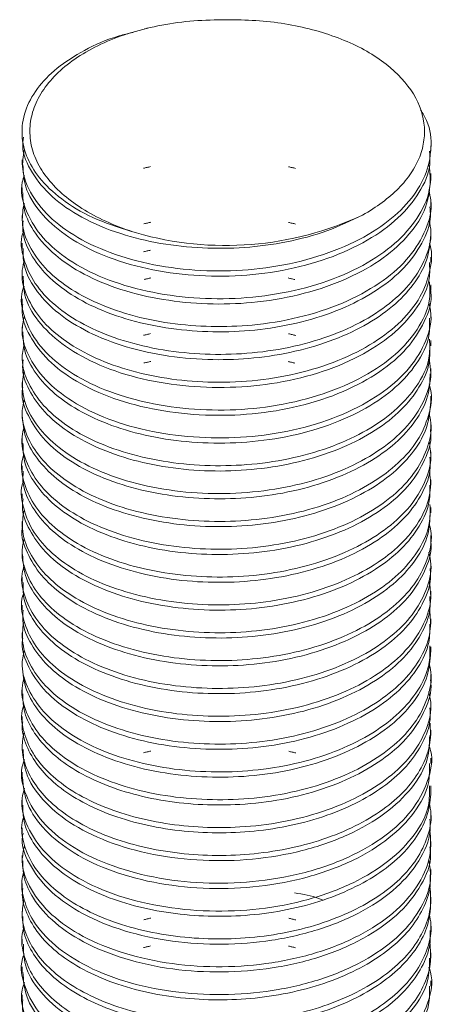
# Model space of a CAD drawing. Header units: millimetres. Extents: x 0 to 210, y 0 to 297.
# Tile 13 of 14: x 133 to 139, y 188 to 203. Entities that reach past the tile are written whole.
import ezdxf

# ---------------------------------------------------------------- set-up
doc = ezdxf.new("R2010")
doc.units = ezdxf.units.MM

msp = doc.modelspace()

# ---------------------------------------------------------------- linework, layer by layer
at = {"color": 7, "linetype": 'Continuous', "lineweight": 15}
for p, q in [((133.065, 201.17), (133.065, 201.092)), ((139.065, 200.888), (139.065, 200.966)), ((133.065, 200.761), (133.065, 200.684)), ((139.065, 200.48), (139.065, 200.557)), ((133.065, 200.353), (133.065, 200.276)), ((139.065, 200.072), (139.065, 200.149)), ((133.065, 199.945), (133.065, 199.868)), ((139.065, 199.663), (139.065, 199.741)), ((133.065, 199.537), (133.065, 199.459)), ((139.065, 199.255), (139.065, 199.332)), ((133.065, 199.128), (133.065, 199.051)), ((139.065, 198.847), (139.065, 198.924)), ((133.065, 198.72), (133.065, 198.643)), ((139.065, 198.439), (139.065, 198.516)), ((133.065, 198.312), (133.065, 198.235)), ((139.065, 198.03), (139.065, 198.108)), ((133.065, 197.904), (133.065, 197.826)), ((139.065, 197.622), (139.065, 197.699)), ((133.065, 197.495), (133.065, 197.418)), ((139.065, 197.214), (139.065, 197.291)), ((133.065, 197.087), (133.065, 197.01)), ((139.065, 196.806), (139.065, 196.883)), ((133.065, 196.679), (133.065, 196.601)), ((139.065, 196.397), (139.065, 196.475)), ((133.065, 196.27), (133.065, 196.193)), ((139.065, 195.989), (139.065, 196.066)), ((133.065, 195.862), (133.065, 195.785)), ((139.065, 195.581), (139.065, 195.658)), ((133.065, 195.454), (133.065, 195.377)), ((139.065, 195.172), (139.065, 195.25)), ((133.065, 195.046), (133.065, 194.968)), ((139.065, 194.764), (139.065, 194.841)), ((133.065, 194.637), (133.065, 194.56)), ((139.065, 194.356), (139.065, 194.433)), ((133.065, 194.229), (133.065, 194.152)), ((139.065, 193.948), (139.065, 194.025)), ((133.065, 193.821), (133.065, 193.744)), ((139.065, 193.539), (139.065, 193.617)), ((133.065, 193.413), (133.065, 193.335)), ((139.065, 193.131), (139.065, 193.208)), ((133.065, 193.004), (133.065, 192.927)), ((139.065, 192.723), (139.065, 192.8)), ((133.065, 192.596), (133.065, 192.519)), ((139.065, 192.315), (139.065, 192.392)), ((133.065, 192.188), (133.065, 192.11)), ((139.065, 191.906), (139.065, 191.984)), ((133.065, 191.779), (133.065, 191.702)), ((139.065, 191.498), (139.065, 191.575)), ((133.065, 191.371), (133.065, 191.294)), ((139.065, 191.09), (139.065, 191.167)), ((133.065, 190.963), (133.065, 190.886)), ((139.065, 190.681), (139.065, 190.759)), ((133.065, 190.555), (133.065, 190.477)), ((139.065, 190.273), (139.065, 190.35)), ((133.065, 190.146), (133.065, 190.069)), ((139.065, 189.865), (139.065, 189.942)), ((133.065, 189.738), (133.065, 189.661)), ((139.065, 189.457), (139.065, 189.534)), ((133.065, 189.33), (133.065, 189.253)), ((139.065, 189.048), (139.065, 189.126)), ((133.065, 188.922), (133.065, 188.844)), ((139.065, 188.64), (139.065, 188.717)), ((133.065, 188.513), (133.065, 188.436))]:
    msp.add_line(p, q, dxfattribs=at)
msp.add_arc((136.053, 204.249), 4.746, 254.0085, 295.0487, dxfattribs=at)
for points, knots in [([(136.065, 202.812), (135.904, 202.815), (135.744, 202.81), (135.427, 202.785), (135.269, 202.764), (134.964, 202.707), (134.817, 202.671), (134.533, 202.585), (134.397, 202.534), (134.144, 202.421), (134.027, 202.359), (133.812, 202.222), (133.713, 202.147), (133.542, 201.992), (133.468, 201.91), (133.344, 201.74), (133.294, 201.65), (133.22, 201.471), (133.197, 201.38), (133.176, 201.196), (133.179, 201.102), (133.211, 200.919), (133.24, 200.828), (133.325, 200.65), (133.381, 200.562), (133.515, 200.395), (133.594, 200.315), (133.774, 200.162), (133.876, 200.089), (134.095, 199.955), (134.213, 199.894), (134.467, 199.782), (134.604, 199.731), (134.745, 199.687)], [0, 0, 0, 0, 0.0625, 0.0625, 0.125, 0.125, 0.1875, 0.1875, 0.25, 0.25, 0.3125, 0.3125, 0.375, 0.375, 0.4375, 0.4375, 0.5, 0.5, 0.5625, 0.5625, 0.625, 0.625, 0.6875, 0.6875, 0.75, 0.75, 0.8125, 0.8125, 0.875, 0.875, 0.9375, 0.9375, 1, 1, 1, 1]), ([(136.065, 202.812), (136.21, 202.815), (136.354, 202.812), (136.639, 202.793), (136.782, 202.776), (137.06, 202.732), (137.195, 202.703), (137.457, 202.634), (137.584, 202.593), (137.825, 202.502), (137.938, 202.451), (138.15, 202.34), (138.249, 202.279), (138.521, 202.083), (138.663, 201.94), (138.875, 201.629), (138.94, 201.464), (138.973, 201.216), (138.973, 201.134), (138.952, 200.968), (138.931, 200.885), (138.868, 200.723), (138.826, 200.644), (138.723, 200.49), (138.66, 200.414), (138.518, 200.269), (138.438, 200.201), (138.262, 200.07), (138.166, 200.008), (138.062, 199.95)], [0, 0, 0, 0, 0.0625, 0.0625, 0.125, 0.125, 0.1875, 0.1875, 0.25, 0.25, 0.3125, 0.3125, 0.375, 0.375, 0.5, 0.5, 0.625, 0.625, 0.6875, 0.6875, 0.75, 0.75, 0.8125, 0.8125, 0.875, 0.875, 0.9375, 0.9375, 1, 1, 1, 1]), ([(134.694, 202.629), (134.625, 202.612), (134.36, 202.551), (133.974, 202.373), (133.565, 202.112), (133.271, 201.806), (133.093, 201.474), (133.044, 201.124), (133.127, 200.778), (133.34, 200.445), (133.683, 200.138), (134.151, 199.869), (134.546, 199.748), (134.745, 199.687)], [0, 0, 0, 0, 0.034254, 0.131269, 0.225817, 0.318109, 0.411886, 0.507477, 0.602794, 0.695786, 0.794224, 0.896173, 1, 1, 1, 1]), ([(134.947, 202.7), (134.934, 202.697), (134.905, 202.691), (134.877, 202.684), (134.86, 202.68)], [0, 0, 0, 0, 0.41746, 1, 1, 1, 1]), ([(133.095, 200.904), (133.082, 200.812), (133.048, 200.587), (133.192, 200.238), (133.487, 199.88), (133.929, 199.573), (134.498, 199.332), (135.158, 199.176), (135.859, 199.116), (136.568, 199.15), (137.257, 199.282), (137.885, 199.508), (138.393, 199.805), (138.764, 200.147), (139.001, 200.524), (139.085, 200.927), (139.055, 201.261), (138.945, 201.442), (138.914, 201.495)], [0, 0, 0, 0, 0.0469213, 0.1149973, 0.1806113, 0.2469368, 0.3153538, 0.3839387, 0.4507398, 0.5160402, 0.5838152, 0.6525734, 0.7203341, 0.7817784, 0.8444377, 0.9088608, 0.9734363, 1, 1, 1, 1]), ([(138.062, 199.95), (137.892, 199.868), (137.553, 199.704), (136.955, 199.546), (136.335, 199.462), (135.705, 199.456), (135.086, 199.523), (134.477, 199.671), (133.93, 199.904), (133.486, 200.211), (133.196, 200.569), (133.058, 200.871), (133.079, 201.048), (133.085, 201.092)], [0, 0, 0, 0, 0.0937773, 0.1874456, 0.2788914, 0.3678351, 0.4597251, 0.5535436, 0.6585174, 0.7602822, 0.8609552, 0.9654058, 1, 1, 1, 1]), ([(139.044, 200.888), (139.049, 200.825), (139.065, 200.618), (138.911, 200.278), (138.603, 199.897), (138.146, 199.566), (137.565, 199.3), (136.898, 199.123), (136.195, 199.043), (135.487, 199.059), (134.802, 199.169), (134.184, 199.372), (133.679, 199.65), (133.315, 199.986), (133.096, 200.338), (133.085, 200.577), (133.079, 200.685)], [0, 0, 0, 0, 0.033616, 0.109862, 0.183304, 0.258139, 0.335104, 0.412017, 0.486705, 0.560244, 0.636583, 0.713789, 0.789642, 0.862854, 0.93821, 1, 1, 1, 1]), ([(133.099, 200.533), (133.088, 200.5), (133.031, 200.335), (133.101, 200.032), (133.31, 199.656), (133.681, 199.319), (134.183, 199.041), (134.802, 198.838), (135.487, 198.728), (136.195, 198.712), (136.898, 198.792), (137.565, 198.969), (138.146, 199.235), (138.603, 199.566), (138.914, 199.947), (139.075, 200.327), (139.051, 200.574), (139.04, 200.677)], [0, 0, 0, 0, 0.018293, 0.091325, 0.162687, 0.232019, 0.303851, 0.376966, 0.449259, 0.5189, 0.589629, 0.662466, 0.735352, 0.806221, 0.87577, 0.947975, 1, 1, 1, 1]), ([(134.952, 200.66), (134.934, 200.656), (134.899, 200.648), (134.865, 200.64), (134.848, 200.636)], [0, 0, 0, 0, 0.499986, 1, 1, 1, 1]), ([(137.079, 200.634), (137.062, 200.638), (137.028, 200.646), (136.993, 200.654), (136.976, 200.658)], [0, 0, 0, 0, 0.500008, 1, 1, 1, 1]), ([(139.062, 200.48), (139.048, 200.341), (139.019, 200.06), (138.767, 199.663), (138.379, 199.307), (137.854, 199.008), (137.221, 198.787), (136.544, 198.662), (135.864, 198.632), (135.205, 198.686), (134.577, 198.823), (134.026, 199.039), (133.584, 199.316), (133.275, 199.635), (133.092, 199.959), (133.08, 200.176), (133.075, 200.276)], [0, 0, 0, 0, 0.074055, 0.148922, 0.222322, 0.298523, 0.375726, 0.451708, 0.520631, 0.591126, 0.663516, 0.735986, 0.806705, 0.875545, 0.942699, 1, 1, 1, 1]), ([(133.095, 200.123), (133.08, 200.031), (133.046, 199.821), (133.155, 199.497), (133.383, 199.172), (133.729, 198.882), (134.177, 198.64), (134.714, 198.456), (135.303, 198.343), (135.914, 198.303), (136.559, 198.334), (137.221, 198.456), (137.854, 198.677), (138.378, 198.976), (138.771, 199.332), (139.007, 199.733), (139.097, 200.073), (139.045, 200.268), (139.032, 200.318)], [0, 0, 0, 0, 0.049685, 0.113628, 0.175761, 0.236885, 0.300213, 0.36342, 0.426228, 0.487302, 0.547277, 0.618651, 0.691173, 0.762753, 0.831703, 0.90203, 0.974328, 1, 1, 1, 1]), ([(139.048, 200.071), (139.053, 200.026), (139.072, 199.845), (138.949, 199.536), (138.69, 199.17), (138.303, 198.851), (137.817, 198.588), (137.254, 198.391), (136.645, 198.269), (136.02, 198.225), (135.396, 198.255), (134.792, 198.359), (134.239, 198.536), (133.777, 198.774), (133.417, 199.059), (133.18, 199.378), (133.064, 199.654), (133.078, 199.819), (133.082, 199.867)], [0, 0, 0, 0, 0.024039, 0.096046, 0.165673, 0.235213, 0.303045, 0.371566, 0.439217, 0.504567, 0.570311, 0.63818, 0.706699, 0.774306, 0.839594, 0.905411, 0.972098, 1, 1, 1, 1]), ([(133.084, 199.703), (133.081, 199.697), (133.032, 199.568), (133.079, 199.306), (133.232, 198.946), (133.538, 198.616), (133.955, 198.337), (134.471, 198.12), (135.051, 197.973), (135.666, 197.902), (136.293, 197.904), (136.913, 197.982), (137.507, 198.137), (138.037, 198.363), (138.469, 198.643), (138.796, 198.964), (139, 199.318), (139.086, 199.632), (139.051, 199.82), (139.039, 199.881)], [0, 0, 0, 0, 0.00306, 0.071787, 0.139452, 0.204704, 0.271277, 0.335796, 0.400537, 0.464035, 0.525415, 0.588335, 0.652878, 0.717605, 0.781052, 0.842415, 0.905394, 0.968806, 1, 1, 1, 1]), ([(134.957, 199.845), (134.94, 199.841), (134.905, 199.833), (134.87, 199.825), (134.853, 199.821)], [0, 0, 0, 0, 0.499989, 1, 1, 1, 1]), ([(137.08, 199.818), (137.063, 199.822), (137.028, 199.83), (136.993, 199.838), (136.976, 199.842)], [0, 0, 0, 0, 0.50001, 1, 1, 1, 1]), ([(139.064, 199.664), (139.052, 199.537), (139.027, 199.285), (138.824, 198.927), (138.514, 198.601), (138.095, 198.317), (137.583, 198.087), (137.006, 197.924), (136.4, 197.835), (135.768, 197.819), (135.127, 197.881), (134.506, 198.029), (133.967, 198.253), (133.539, 198.536), (133.24, 198.866), (133.079, 199.18), (133.081, 199.382), (133.081, 199.46)], [0, 0, 0, 0, 0.067021, 0.133855, 0.198675, 0.265481, 0.332592, 0.399719, 0.465407, 0.529065, 0.59986, 0.672342, 0.744678, 0.815059, 0.884015, 0.955519, 1, 1, 1, 1]), ([(133.092, 199.263), (133.081, 199.208), (133.043, 199.035), (133.128, 198.744), (133.33, 198.415), (133.654, 198.119), (134.079, 197.868), (134.596, 197.673), (135.177, 197.544), (135.801, 197.487), (136.45, 197.506), (137.103, 197.612), (137.714, 197.803), (138.238, 198.068), (138.645, 198.387), (138.926, 198.742), (139.059, 199.121), (139.093, 199.391), (139.045, 199.526), (139.042, 199.535)], [0, 0, 0, 0, 0.029948, 0.094221, 0.156932, 0.217997, 0.279979, 0.343232, 0.40638, 0.468056, 0.532845, 0.599862, 0.668211, 0.73615, 0.802002, 0.867225, 0.930948, 0.995472, 1, 1, 1, 1]), ([(134.952, 199.435), (134.934, 199.431), (134.899, 199.423), (134.865, 199.415), (134.848, 199.411)], [0, 0, 0, 0, 0.4999864, 1, 1, 1, 1]), ([(139.043, 199.255), (139.047, 199.176), (139.057, 198.954), (138.886, 198.602), (138.561, 198.226), (138.089, 197.901), (137.497, 197.644), (136.824, 197.476), (136.119, 197.407), (135.412, 197.433), (134.732, 197.554), (134.124, 197.765), (133.633, 198.051), (133.284, 198.392), (133.086, 198.733), (133.085, 198.958), (133.084, 199.052)], [0, 0, 0, 0, 0.041902, 0.117914, 0.191189, 0.266348, 0.343414, 0.420187, 0.494519, 0.568339, 0.644875, 0.722041, 0.797621, 0.870801, 0.946444, 1, 1, 1, 1]), ([(134.957, 199.028), (134.94, 199.024), (134.906, 199.016), (134.872, 199.009), (134.855, 199.005)], [0, 0, 0, 0, 0.499983, 1, 1, 1, 1]), ([(137.069, 199.004), (137.052, 199.007), (137.018, 199.015), (136.984, 199.023), (136.968, 199.027)], [0, 0, 0, 0, 0.500007, 1, 1, 1, 1]), ([(133.096, 198.907), (133.088, 198.886), (133.03, 198.734), (133.088, 198.441), (133.278, 198.061), (133.634, 197.719), (134.123, 197.434), (134.732, 197.222), (135.412, 197.102), (136.119, 197.076), (136.824, 197.145), (137.497, 197.313), (138.089, 197.57), (138.561, 197.895), (138.886, 198.271), (139.061, 198.637), (139.049, 198.874), (139.044, 198.968)], [0, 0, 0, 0, 0.0119331, 0.085874, 0.1583458, 0.2284572, 0.3008681, 0.3747982, 0.4481249, 0.5188498, 0.5900643, 0.6636186, 0.7374528, 0.8094605, 0.8796626, 0.9524872, 1, 1, 1, 1]), ([(139.06, 198.847), (139.061, 198.837), (139.09, 198.683), (138.983, 198.386), (138.737, 197.99), (138.327, 197.639), (137.791, 197.347), (137.149, 197.135), (136.455, 197.019), (135.745, 197.001), (135.048, 197.076), (134.398, 197.246), (133.85, 197.499), (133.427, 197.816), (133.164, 198.18), (133.047, 198.465), (133.074, 198.62), (133.077, 198.642)], [0, 0, 0, 0, 0.005351, 0.082214, 0.156757, 0.230413, 0.306847, 0.384046, 0.45979, 0.532985, 0.608474, 0.685628, 0.762233, 0.836176, 0.910388, 0.987116, 1, 1, 1, 1]), ([(133.1, 198.465), (133.084, 198.392), (133.04, 198.185), (133.159, 197.849), (133.429, 197.485), (133.85, 197.168), (134.399, 196.915), (135.048, 196.745), (135.745, 196.67), (136.455, 196.688), (137.149, 196.804), (137.791, 197.016), (138.328, 197.308), (138.736, 197.659), (138.989, 198.056), (139.093, 198.405), (139.046, 198.611), (139.032, 198.674)], [0, 0, 0, 0, 0.040226, 0.112751, 0.182898, 0.25279, 0.325199, 0.398126, 0.469481, 0.538666, 0.610261, 0.683231, 0.755478, 0.8251, 0.89556, 0.968212, 1, 1, 1, 1]), ([(139.044, 198.439), (139.046, 198.352), (139.052, 198.122), (138.876, 197.772), (138.56, 197.413), (138.122, 197.105), (137.574, 196.856), (136.949, 196.685), (136.29, 196.6), (135.638, 196.601), (135.011, 196.678), (134.435, 196.83), (133.936, 197.047), (133.537, 197.316), (133.253, 197.625), (133.087, 197.936), (133.081, 198.144), (133.078, 198.235)], [0, 0, 0, 0, 0.046024, 0.121885, 0.190742, 0.261357, 0.333782, 0.406195, 0.476773, 0.545644, 0.612891, 0.681354, 0.749479, 0.815759, 0.880732, 0.94803, 1, 1, 1, 1]), ([(134.952, 198.21), (134.934, 198.206), (134.899, 198.198), (134.865, 198.19), (134.848, 198.186)], [0, 0, 0, 0, 0.499987, 1, 1, 1, 1]), ([(137.081, 198.184), (137.063, 198.188), (137.029, 198.196), (136.994, 198.204), (136.977, 198.208)], [0, 0, 0, 0, 0.500008, 1, 1, 1, 1]), ([(133.095, 198.064), (133.081, 197.987), (133.045, 197.792), (133.143, 197.482), (133.361, 197.155), (133.698, 196.862), (134.141, 196.614), (134.679, 196.424), (135.276, 196.305), (135.898, 196.261), (136.524, 196.291), (137.134, 196.396), (137.702, 196.576), (138.192, 196.818), (138.585, 197.108), (138.881, 197.451), (139.055, 197.798), (139.048, 198.035), (139.045, 198.129)], [0, 0, 0, 0, 0.042644, 0.108511, 0.172623, 0.235397, 0.300403, 0.366576, 0.432416, 0.496465, 0.55927, 0.624324, 0.689329, 0.754001, 0.816957, 0.878591, 0.951912, 1, 1, 1, 1]), ([(139.049, 198.031), (139.05, 197.952), (139.054, 197.745), (138.909, 197.423), (138.643, 197.084), (138.26, 196.783), (137.775, 196.528), (137.208, 196.337), (136.597, 196.222), (135.971, 196.183), (135.352, 196.218), (134.757, 196.327), (134.218, 196.504), (133.767, 196.74), (133.414, 197.022), (133.177, 197.342), (133.062, 197.617), (133.077, 197.781), (133.082, 197.826)], [0, 0, 0, 0, 0.041861, 0.109417, 0.17464, 0.240522, 0.308457, 0.37696, 0.444471, 0.50964, 0.575592, 0.642343, 0.709629, 0.775974, 0.840055, 0.906023, 0.974076, 1, 1, 1, 1]), ([(133.089, 197.651), (133.077, 197.554), (133.051, 197.338), (133.174, 197.011), (133.421, 196.683), (133.797, 196.386), (134.297, 196.139), (134.894, 195.961), (135.541, 195.867), (136.206, 195.856), (136.854, 195.929), (137.462, 196.081), (137.998, 196.301), (138.439, 196.578), (138.775, 196.896), (138.989, 197.25), (139.084, 197.568), (139.051, 197.76), (139.041, 197.825)], [0, 0, 0, 0, 0.053003, 0.117688, 0.180391, 0.246255, 0.314517, 0.383563, 0.451627, 0.517254, 0.583997, 0.648756, 0.713816, 0.777702, 0.839407, 0.902492, 0.967277, 1, 1, 1, 1]), ([(134.956, 197.803), (134.939, 197.799), (134.905, 197.791), (134.871, 197.783), (134.854, 197.78)], [0, 0, 0, 0, 0.499983, 1, 1, 1, 1]), ([(137.07, 197.778), (137.053, 197.782), (137.019, 197.79), (136.985, 197.798), (136.969, 197.802)], [0, 0, 0, 0, 0.500007, 1, 1, 1, 1]), ([(139.052, 197.623), (139.05, 197.528), (139.046, 197.306), (138.883, 196.971), (138.601, 196.636), (138.204, 196.339), (137.705, 196.091), (137.129, 195.909), (136.514, 195.804), (135.886, 195.776), (135.263, 195.821), (134.665, 195.942), (134.128, 196.134), (133.688, 196.384), (133.351, 196.679), (133.143, 197.007), (133.05, 197.261), (133.072, 197.399), (133.075, 197.418)], [0, 0, 0, 0, 0.050174, 0.117651, 0.182786, 0.249142, 0.31738, 0.385985, 0.453393, 0.518479, 0.584927, 0.653205, 0.721794, 0.78913, 0.854175, 0.920714, 0.989031, 1, 1, 1, 1]), ([(133.096, 197.248), (133.082, 197.175), (133.044, 196.984), (133.138, 196.676), (133.353, 196.348), (133.688, 196.053), (134.128, 195.803), (134.665, 195.611), (135.263, 195.49), (135.886, 195.444), (136.514, 195.473), (137.129, 195.578), (137.705, 195.76), (138.204, 196.008), (138.6, 196.305), (138.888, 196.64), (139.044, 197.008), (139.093, 197.294), (139.047, 197.446), (139.039, 197.472)], [0, 0, 0, 0, 0.03954, 0.103796, 0.166381, 0.227559, 0.290893, 0.355405, 0.419625, 0.482123, 0.543341, 0.606742, 0.671269, 0.73545, 0.797862, 0.859126, 0.922592, 0.987133, 1, 1, 1, 1]), ([(139.062, 197.214), (139.051, 197.091), (139.03, 196.842), (138.832, 196.487), (138.523, 196.16), (138.104, 195.872), (137.585, 195.637), (136.997, 195.471), (136.377, 195.383), (135.749, 195.371), (135.13, 195.433), (134.542, 195.57), (134.024, 195.776), (133.605, 196.037), (133.297, 196.34), (133.1, 196.668), (133.079, 196.897), (133.069, 197.01)], [0, 0, 0, 0, 0.064998, 0.132029, 0.196984, 0.263867, 0.332317, 0.40079, 0.46774, 0.532692, 0.599657, 0.668135, 0.736579, 0.803448, 0.868404, 0.935449, 1, 1, 1, 1]), ([(133.097, 196.846), (133.084, 196.797), (133.04, 196.63), (133.109, 196.343), (133.294, 196.009), (133.606, 195.706), (134.023, 195.445), (134.542, 195.239), (135.13, 195.102), (135.749, 195.04), (136.377, 195.052), (136.997, 195.14), (137.585, 195.306), (138.104, 195.541), (138.523, 195.828), (138.835, 196.156), (139.021, 196.517), (139.091, 196.825), (139.048, 197.002), (139.036, 197.051)], [0, 0, 0, 0, 0.026589, 0.091083, 0.154203, 0.215355, 0.278308, 0.342745, 0.407214, 0.470258, 0.531407, 0.594437, 0.658901, 0.723343, 0.78631, 0.847461, 0.910568, 0.975057, 1, 1, 1, 1]), ([(139.056, 196.805), (139.059, 196.784), (139.08, 196.634), (138.987, 196.359), (138.777, 196.004), (138.44, 195.685), (137.999, 195.408), (137.462, 195.187), (136.863, 195.037), (136.24, 194.966), (135.613, 194.97), (134.998, 195.048), (134.422, 195.201), (133.924, 195.421), (133.527, 195.691), (133.246, 196.002), (133.084, 196.311), (133.081, 196.515), (133.079, 196.602)], [0, 0, 0, 0, 0.011421, 0.079731, 0.146254, 0.211306, 0.278656, 0.347247, 0.415518, 0.48195, 0.547045, 0.614465, 0.683073, 0.751303, 0.817642, 0.882786, 0.950276, 1, 1, 1, 1]), ([(133.093, 196.443), (133.085, 196.419), (133.037, 196.277), (133.086, 196.011), (133.242, 195.671), (133.529, 195.36), (133.923, 195.09), (134.422, 194.87), (134.998, 194.717), (135.613, 194.639), (136.24, 194.635), (136.863, 194.706), (137.462, 194.856), (137.999, 195.077), (138.44, 195.354), (138.776, 195.673), (138.991, 196.028), (139.085, 196.355), (139.05, 196.557), (139.037, 196.631)], [0, 0, 0, 0, 0.013551, 0.078221, 0.141825, 0.203218, 0.265737, 0.330038, 0.394695, 0.458234, 0.51958, 0.582186, 0.646526, 0.711168, 0.774639, 0.835945, 0.898638, 0.963014, 1, 1, 1, 1]), ([(139.049, 196.397), (139.053, 196.347), (139.068, 196.17), (138.952, 195.871), (138.713, 195.523), (138.353, 195.212), (137.889, 194.946), (137.335, 194.739), (136.729, 194.607), (136.104, 194.552), (135.477, 194.572), (134.868, 194.667), (134.305, 194.836), (133.829, 195.067), (133.455, 195.348), (133.201, 195.666), (133.07, 195.954), (133.079, 196.133), (133.083, 196.193)], [0, 0, 0, 0, 0.026378, 0.094425, 0.160377, 0.225799, 0.293547, 0.362205, 0.4302, 0.496051, 0.561561, 0.62937, 0.69803, 0.765973, 0.831721, 0.897327, 0.965193, 1, 1, 1, 1]), ([(133.083, 196.041), (133.083, 196.04), (133.037, 195.923), (133.07, 195.68), (133.194, 195.335), (133.457, 195.016), (133.828, 194.736), (134.305, 194.505), (134.868, 194.336), (135.477, 194.241), (136.104, 194.221), (136.729, 194.276), (137.335, 194.408), (137.889, 194.615), (138.353, 194.881), (138.713, 195.192), (138.955, 195.54), (139.078, 195.886), (139.053, 196.112), (139.043, 196.21)], [0, 0, 0, 0, 0.00042, 0.065204, 0.129238, 0.191139, 0.253174, 0.317279, 0.382063, 0.446041, 0.507852, 0.569984, 0.63414, 0.69892, 0.762843, 0.82457, 0.886798, 0.951001, 1, 1, 1, 1]), ([(139.049, 195.989), (139.05, 195.911), (139.055, 195.706), (138.911, 195.384), (138.644, 195.044), (138.261, 194.742), (137.775, 194.487), (137.206, 194.296), (136.594, 194.18), (135.967, 194.142), (135.343, 194.178), (134.74, 194.289), (134.193, 194.473), (133.739, 194.716), (133.389, 195.006), (133.162, 195.33), (133.057, 195.597), (133.075, 195.75), (133.08, 195.785)], [0, 0, 0, 0, 0.0413233, 0.1090338, 0.1744051, 0.2404186, 0.3084955, 0.3771423, 0.4447901, 0.5100856, 0.5761975, 0.6443222, 0.71296, 0.7805431, 0.8457703, 0.911979, 0.9801496, 1, 1, 1, 1]), ([(133.093, 195.612), (133.079, 195.524), (133.048, 195.319), (133.159, 194.999), (133.39, 194.675), (133.739, 194.385), (134.193, 194.142), (134.74, 193.958), (135.343, 193.847), (135.967, 193.811), (136.594, 193.849), (137.206, 193.965), (137.775, 194.156), (138.261, 194.411), (138.644, 194.713), (138.911, 195.053), (139.059, 195.39), (139.053, 195.612), (139.05, 195.706)], [0, 0, 0, 0, 0.048327, 0.113955, 0.177694, 0.240488, 0.30555, 0.371627, 0.43721, 0.500856, 0.563716, 0.62884, 0.694926, 0.760464, 0.824015, 0.886947, 0.952132, 1, 1, 1, 1]), ([(139.055, 195.581), (139.05, 195.475), (139.039, 195.242), (138.863, 194.899), (138.57, 194.567), (138.164, 194.274), (137.657, 194.031), (137.075, 193.856), (136.458, 193.757), (135.83, 193.735), (135.209, 193.787), (134.615, 193.915), (134.085, 194.113), (133.654, 194.367), (133.327, 194.666), (133.13, 194.996), (133.046, 195.241), (133.068, 195.368), (133.07, 195.376)], [0, 0, 0, 0, 0.056207, 0.123511, 0.18854, 0.255117, 0.32345, 0.39201, 0.45924, 0.524239, 0.590905, 0.659273, 0.727812, 0.794966, 0.859942, 0.926694, 0.995096, 1, 1, 1, 1]), ([(133.097, 195.209), (133.083, 195.146), (133.042, 194.965), (133.125, 194.665), (133.328, 194.335), (133.654, 194.036), (134.085, 193.782), (134.615, 193.584), (135.209, 193.456), (135.83, 193.404), (136.458, 193.426), (137.075, 193.525), (137.657, 193.7), (138.164, 193.943), (138.569, 194.236), (138.867, 194.568), (139.035, 194.933), (139.093, 195.228), (139.047, 195.39), (139.037, 195.425)], [0, 0, 0, 0, 0.034292, 0.098652, 0.161459, 0.222595, 0.285781, 0.35027, 0.414598, 0.477324, 0.538481, 0.601739, 0.666247, 0.730542, 0.793185, 0.854371, 0.917698, 0.982225, 1, 1, 1, 1]), ([(139.063, 195.172), (139.064, 195.168), (139.087, 195.035), (139.004, 194.774), (138.813, 194.415), (138.49, 194.091), (138.062, 193.808), (137.535, 193.578), (136.943, 193.419), (136.322, 193.337), (135.694, 193.332), (135.076, 193.4), (134.492, 193.544), (133.982, 193.756), (133.573, 194.021), (133.276, 194.327), (133.094, 194.647), (133.08, 194.867), (133.074, 194.969)], [0, 0, 0, 0, 0.0025523, 0.070984, 0.1378163, 0.2027773, 0.2698579, 0.338374, 0.4067739, 0.4735214, 0.5384979, 0.605656, 0.6741956, 0.7425617, 0.8092226, 0.8742221, 0.941456, 1, 1, 1, 1]), ([(133.096, 194.807), (133.085, 194.768), (133.038, 194.611), (133.099, 194.333), (133.272, 193.996), (133.574, 193.689), (133.982, 193.425), (134.493, 193.213), (135.076, 193.069), (135.694, 193.001), (136.322, 193.006), (136.943, 193.088), (137.535, 193.247), (138.062, 193.477), (138.49, 193.76), (138.812, 194.084), (139.009, 194.443), (139.089, 194.758), (139.048, 194.946), (139.036, 195.005)], [0, 0, 0, 0, 0.021306, 0.085878, 0.149201, 0.21042, 0.273202, 0.337591, 0.402144, 0.465395, 0.526592, 0.589456, 0.653877, 0.718407, 0.781586, 0.842768, 0.905712, 0.970163, 1, 1, 1, 1]), ([(139.052, 194.764), (139.056, 194.731), (139.075, 194.57), (138.974, 194.285), (138.752, 193.933), (138.405, 193.617), (137.955, 193.344), (137.411, 193.129), (136.809, 192.986), (136.185, 192.922), (135.558, 192.932), (134.945, 193.017), (134.374, 193.177), (133.884, 193.401), (133.498, 193.676), (133.227, 193.99), (133.078, 194.29), (133.08, 194.484), (133.081, 194.56)], [0, 0, 0, 0, 0.017493, 0.085705, 0.152003, 0.217173, 0.284693, 0.35332, 0.421488, 0.487691, 0.552922, 0.620508, 0.689147, 0.757269, 0.823375, 0.888674, 0.956325, 1, 1, 1, 1]), ([(133.09, 194.404), (133.084, 194.389), (133.037, 194.257), (133.079, 194.001), (133.222, 193.659), (133.499, 193.345), (133.884, 193.07), (134.374, 192.846), (134.945, 192.686), (135.558, 192.601), (136.185, 192.591), (136.809, 192.655), (137.411, 192.798), (137.955, 193.013), (138.406, 193.286), (138.751, 193.602), (138.977, 193.954), (139.083, 194.289), (139.051, 194.501), (139.039, 194.584)], [0, 0, 0, 0, 0.00823, 0.072954, 0.136739, 0.198307, 0.260635, 0.324864, 0.38958, 0.453304, 0.514806, 0.577226, 0.641498, 0.706204, 0.769865, 0.83131, 0.89382, 0.958133, 1, 1, 1, 1]), ([(139.048, 194.356), (139.052, 194.295), (139.063, 194.106), (138.936, 193.798), (138.686, 193.453), (138.316, 193.146), (137.843, 192.884), (137.283, 192.683), (136.674, 192.557), (136.048, 192.509), (135.423, 192.536), (134.815, 192.637), (134.259, 192.812), (133.792, 193.049), (133.428, 193.333), (133.185, 193.654), (133.064, 193.933), (133.078, 194.102), (133.082, 194.152)], [0, 0, 0, 0, 0.032451, 0.10037, 0.166073, 0.231723, 0.299613, 0.368275, 0.436138, 0.501739, 0.567493, 0.635438, 0.704099, 0.771904, 0.837409, 0.903266, 0.971264, 1, 1, 1, 1]), ([(133.087, 193.975), (133.076, 193.873), (133.053, 193.653), (133.182, 193.323), (133.428, 193.002), (133.791, 192.718), (134.259, 192.481), (134.815, 192.306), (135.423, 192.205), (136.048, 192.178), (136.674, 192.226), (137.283, 192.352), (137.843, 192.553), (138.316, 192.815), (138.685, 193.122), (138.938, 193.466), (139.074, 193.821), (139.055, 194.056), (139.047, 194.164)], [0, 0, 0, 0, 0.0553357, 0.1198372, 0.1823071, 0.2444439, 0.3087621, 0.3738919, 0.4383432, 0.5007158, 0.5629429, 0.6273159, 0.6924471, 0.7568464, 0.8191204, 0.8814447, 0.9458707, 1, 1, 1, 1]), ([(139.05, 193.948), (139.05, 193.859), (139.049, 193.642), (138.892, 193.311), (138.615, 192.975), (138.222, 192.676), (137.728, 192.426), (137.153, 192.241), (136.539, 192.132), (135.912, 192.101), (135.288, 192.143), (134.689, 192.261), (134.149, 192.451), (133.704, 192.698), (133.363, 192.992), (133.149, 193.319), (133.052, 193.577), (133.073, 193.719), (133.076, 193.743)], [0, 0, 0, 0, 0.047377, 0.114931, 0.18013, 0.24638, 0.31457, 0.383191, 0.450677, 0.515819, 0.582164, 0.650396, 0.719003, 0.78642, 0.851512, 0.917949, 0.986223, 1, 1, 1, 1]), ([(139.059, 193.54), (139.051, 193.422), (139.033, 193.178), (138.842, 192.827), (138.538, 192.498), (138.123, 192.209), (137.608, 191.971), (137.022, 191.802), (136.403, 191.71), (135.775, 191.696), (135.155, 191.754), (134.565, 191.889), (134.043, 192.092), (133.62, 192.351), (133.308, 192.652), (133.104, 192.984), (133.079, 193.218), (133.066, 193.335)], [0, 0, 0, 0, 0.062222, 0.129341, 0.194309, 0.261098, 0.329513, 0.398016, 0.465058, 0.530013, 0.596886, 0.665332, 0.733809, 0.80077, 0.865721, 0.932677, 1, 1, 1, 1]), ([(133.095, 193.573), (133.081, 193.495), (133.045, 193.299), (133.145, 192.988), (133.364, 192.661), (133.704, 192.367), (134.149, 192.12), (134.689, 191.93), (135.288, 191.812), (135.912, 191.77), (136.539, 191.801), (137.153, 191.91), (137.728, 192.095), (138.222, 192.345), (138.615, 192.643), (138.892, 192.98), (139.05, 193.316), (139.051, 193.538), (139.051, 193.633)], [0, 0, 0, 0, 0.043168, 0.109215, 0.173486, 0.236456, 0.301674, 0.368044, 0.434052, 0.498233, 0.56125, 0.626536, 0.69292, 0.758886, 0.822975, 0.886049, 0.9514, 1, 1, 1, 1]), ([(133.097, 193.17), (133.084, 193.117), (133.04, 192.946), (133.114, 192.655), (133.305, 192.321), (133.621, 192.02), (134.043, 191.761), (134.565, 191.558), (135.155, 191.423), (135.775, 191.365), (136.403, 191.379), (137.022, 191.471), (137.608, 191.64), (138.123, 191.878), (138.537, 192.167), (138.845, 192.496), (139.026, 192.858), (139.091, 193.162), (139.047, 193.334), (139.036, 193.379)], [0, 0, 0, 0, 0.0290293, 0.0934828, 0.1565059, 0.2176432, 0.2806718, 0.3451272, 0.4095537, 0.4724994, 0.5336405, 0.5967447, 0.6612251, 0.7256226, 0.7884892, 0.8496413, 0.9128195, 0.9773229, 1, 1, 1, 1]), ([(139.058, 193.131), (139.06, 193.115), (139.082, 192.97), (138.993, 192.7), (138.789, 192.344), (138.456, 192.023), (138.019, 191.744), (137.485, 191.52), (136.889, 191.367), (136.289, 191.295), (135.709, 191.293), (135.16, 191.348), (134.633, 191.463), (134.156, 191.635), (133.754, 191.852), (133.437, 192.105), (133.211, 192.387), (133.081, 192.666), (133.077, 192.849), (133.076, 192.927)], [0, 0, 0, 0, 0.008612, 0.07695, 0.14356, 0.20856, 0.275815, 0.344372, 0.412673, 0.479194, 0.536909, 0.596477, 0.657298, 0.718287, 0.778345, 0.836475, 0.894858, 0.955073, 1, 1, 1, 1]), ([(133.09, 192.758), (133.082, 192.732), (133.043, 192.601), (133.082, 192.362), (133.208, 192.057), (133.438, 191.774), (133.754, 191.521), (134.156, 191.304), (134.633, 191.132), (135.16, 191.017), (135.709, 190.962), (136.289, 190.964), (136.889, 191.036), (137.485, 191.189), (138.019, 191.413), (138.456, 191.692), (138.788, 192.013), (138.997, 192.369), (139.087, 192.692), (139.049, 192.89), (139.036, 192.959)], [0, 0, 0, 0, 0.014242, 0.071845, 0.128682, 0.18379, 0.23866, 0.295349, 0.352918, 0.410327, 0.466554, 0.521032, 0.583822, 0.648292, 0.713004, 0.776486, 0.83784, 0.900714, 0.965219, 1, 1, 1, 1]), ([(139.051, 192.723), (139.054, 192.664), (139.062, 192.491), (138.957, 192.211), (138.753, 191.9), (138.455, 191.618), (138.073, 191.368), (137.611, 191.159), (137.092, 191.004), (136.546, 190.911), (135.99, 190.878), (135.436, 190.904), (134.894, 190.989), (134.389, 191.133), (133.946, 191.329), (133.587, 191.565), (133.312, 191.834), (133.136, 192.128), (133.057, 192.362), (133.072, 192.493), (133.075, 192.518)], [0, 0, 0, 0, 0.03121, 0.09169, 0.150555, 0.208326, 0.26802, 0.328884, 0.389829, 0.449758, 0.507728, 0.566279, 0.626586, 0.687619, 0.748271, 0.807475, 0.86514, 0.924537, 0.985278, 1, 1, 1, 1]), ([(133.09, 192.356), (133.078, 192.274), (133.049, 192.087), (133.133, 191.797), (133.312, 191.503), (133.587, 191.234), (133.946, 190.998), (134.389, 190.802), (134.894, 190.658), (135.436, 190.573), (135.99, 190.547), (136.546, 190.58), (137.092, 190.673), (137.611, 190.828), (138.072, 191.037), (138.455, 191.287), (138.753, 191.569), (138.958, 191.88), (139.069, 192.194), (139.057, 192.402), (139.052, 192.495)], [0, 0, 0, 0, 0.044854, 0.102664, 0.159194, 0.214076, 0.270423, 0.328148, 0.386236, 0.443632, 0.499357, 0.55453, 0.611567, 0.669571, 0.727497, 0.78431, 0.839293, 0.895317, 0.952879, 1, 1, 1, 1]), ([(139.047, 192.315), (139.044, 192.2), (139.036, 191.934), (138.804, 191.541), (138.409, 191.161), (137.859, 190.843), (137.191, 190.611), (136.46, 190.486), (135.711, 190.468), (134.979, 190.555), (134.305, 190.747), (133.749, 191.026), (133.344, 191.374), (133.1, 191.743), (133.087, 191.996), (133.08, 192.111)], [0, 0, 0, 0, 0.061311, 0.140624, 0.21787, 0.298073, 0.379403, 0.459266, 0.536415, 0.616126, 0.697441, 0.777772, 0.8551, 0.934236, 1, 1, 1, 1]), ([(133.101, 191.962), (133.089, 191.929), (133.027, 191.756), (133.106, 191.437), (133.338, 191.044), (133.75, 190.695), (134.305, 190.416), (134.979, 190.224), (135.711, 190.137), (136.46, 190.155), (137.191, 190.28), (137.86, 190.512), (138.407, 190.83), (138.81, 191.21), (139.032, 191.638), (139.105, 191.975), (139.042, 192.152), (139.033, 192.18)], [0, 0, 0, 0, 0.018583, 0.094451, 0.168382, 0.240624, 0.315672, 0.391639, 0.466107, 0.538183, 0.612794, 0.688774, 0.763702, 0.835869, 0.909965, 0.985871, 1, 1, 1, 1]), ([(134.953, 192.087), (134.936, 192.083), (134.901, 192.075), (134.866, 192.067), (134.849, 192.063)], [0, 0, 0, 0, 0.4999878, 1, 1, 1, 1]), ([(137.082, 192.06), (137.064, 192.064), (137.029, 192.072), (136.995, 192.08), (136.978, 192.084)], [0, 0, 0, 0, 0.500009, 1, 1, 1, 1]), ([(139.042, 191.907), (139.044, 191.811), (139.048, 191.564), (138.843, 191.186), (138.469, 190.798), (137.938, 190.471), (137.282, 190.227), (136.557, 190.087), (135.808, 190.056), (135.071, 190.13), (134.386, 190.308), (133.812, 190.578), (133.387, 190.918), (133.114, 191.3), (133.085, 191.57), (133.071, 191.703)], [0, 0, 0, 0, 0.050886, 0.130587, 0.20774, 0.287617, 0.36895, 0.449146, 0.52639, 0.605719, 0.686974, 0.767579, 0.84519, 0.923889, 1, 1, 1, 1]), ([(133.103, 191.542), (133.088, 191.494), (133.03, 191.307), (133.126, 190.977), (133.383, 190.587), (133.814, 190.247), (134.386, 189.977), (135.071, 189.799), (135.808, 189.725), (136.557, 189.756), (137.282, 189.896), (137.938, 190.14), (138.469, 190.467), (138.843, 190.855), (139.048, 191.233), (139.044, 191.48), (139.042, 191.576)], [0, 0, 0, 0, 0.027206, 0.105694, 0.181873, 0.257, 0.335023, 0.413677, 0.490465, 0.565236, 0.642864, 0.721592, 0.798912, 0.873594, 0.950744, 1, 1, 1, 1]), ([(139.065, 191.498), (139.055, 191.384), (139.034, 191.157), (138.87, 190.832), (138.62, 190.535), (138.28, 190.267), (137.857, 190.036), (137.365, 189.852), (136.829, 189.727), (136.277, 189.663), (135.721, 189.659), (135.171, 189.713), (134.643, 189.827), (134.165, 189.998), (133.761, 190.214), (133.442, 190.467), (133.215, 190.748), (133.082, 191.028), (133.077, 191.214), (133.075, 191.294)], [0, 0, 0, 0, 0.060658, 0.120477, 0.178339, 0.237038, 0.297427, 0.358468, 0.419051, 0.478118, 0.535808, 0.595327, 0.65612, 0.717105, 0.77718, 0.835341, 0.893665, 0.953839, 1, 1, 1, 1]), ([(133.09, 191.125), (133.082, 191.097), (133.043, 190.964), (133.084, 190.722), (133.211, 190.417), (133.443, 190.136), (133.761, 189.883), (134.165, 189.667), (134.643, 189.496), (135.171, 189.382), (135.721, 189.328), (136.277, 189.332), (136.829, 189.396), (137.365, 189.521), (137.857, 189.705), (138.281, 189.936), (138.619, 190.204), (138.872, 190.502), (139.026, 190.826), (139.085, 191.109), (139.05, 191.278), (139.039, 191.333)], [0, 0, 0, 0, 0.01545, 0.072967, 0.129698, 0.184684, 0.239518, 0.296155, 0.353651, 0.410965, 0.467079, 0.521468, 0.577155, 0.634272, 0.691819, 0.748753, 0.804094, 0.858645, 0.915041, 0.972463, 1, 1, 1, 1]), ([(139.051, 191.09), (139.054, 191.033), (139.063, 190.826), (138.914, 190.477), (138.582, 190.077), (138.088, 189.732), (137.46, 189.464), (136.747, 189.297), (136.001, 189.238), (135.258, 189.284), (134.554, 189.436), (133.948, 189.684), (133.477, 190.008), (133.18, 190.387), (133.047, 190.69), (133.076, 190.857), (133.081, 190.885)], [0, 0, 0, 0, 0.0299955, 0.1103569, 0.1877093, 0.2668185, 0.3480262, 0.428764, 0.5065852, 0.5850365, 0.6660401, 0.7470651, 0.8255766, 0.9033462, 0.9840547, 1, 1, 1, 1]), ([(133.101, 190.702), (133.085, 190.625), (133.039, 190.408), (133.176, 190.056), (133.479, 189.677), (133.948, 189.353), (134.554, 189.105), (135.258, 188.953), (136.001, 188.907), (136.747, 188.966), (137.46, 189.133), (138.088, 189.401), (138.582, 189.746), (138.917, 190.146), (139.076, 190.547), (139.058, 190.808), (139.051, 190.918)], [0, 0, 0, 0, 0.042047, 0.118423, 0.192018, 0.266314, 0.34299, 0.419645, 0.493885, 0.567528, 0.643932, 0.72078, 0.795642, 0.868842, 0.944889, 1, 1, 1, 1]), ([(139.048, 190.681), (139.053, 190.644), (139.081, 190.457), (138.941, 190.124), (138.636, 189.717), (138.159, 189.365), (137.548, 189.085), (136.841, 188.904), (136.097, 188.831), (135.352, 188.864), (134.641, 189.002), (134.018, 189.24), (133.531, 189.555), (133.232, 189.897), (133.083, 190.21), (133.077, 190.396), (133.075, 190.478)], [0, 0, 0, 0, 0.019439, 0.100059, 0.177694, 0.256352, 0.337422, 0.418357, 0.496639, 0.574597, 0.655399, 0.73656, 0.815517, 0.892944, 0.953168, 1, 1, 1, 1]), ([(133.091, 190.309), (133.082, 190.28), (133.044, 190.145), (133.084, 189.902), (133.227, 189.566), (133.532, 189.224), (134.018, 188.909), (134.641, 188.671), (135.352, 188.533), (136.097, 188.5), (136.841, 188.573), (137.548, 188.754), (138.159, 189.034), (138.635, 189.386), (138.945, 189.793), (139.088, 190.171), (139.047, 190.404), (139.032, 190.486)], [0, 0, 0, 0, 0.016162, 0.074024, 0.131085, 0.204445, 0.279256, 0.356154, 0.432713, 0.506577, 0.580748, 0.657433, 0.734245, 0.808773, 0.882331, 0.958717, 1, 1, 1, 1]), ([(139.052, 190.273), (139.054, 190.218), (139.063, 190.049), (138.961, 189.772), (138.761, 189.46), (138.465, 189.177), (138.086, 188.925), (137.626, 188.715), (137.109, 188.559), (136.563, 188.463), (136.007, 188.429), (135.453, 188.453), (134.911, 188.536), (134.403, 188.679), (133.959, 188.873), (133.597, 189.107), (133.319, 189.375), (133.14, 189.669), (133.058, 189.906), (133.073, 190.04), (133.076, 190.069)], [0, 0, 0, 0, 0.029337, 0.089851, 0.14878, 0.206522, 0.266164, 0.327008, 0.387967, 0.447943, 0.505968, 0.56445, 0.624718, 0.685745, 0.746425, 0.805689, 0.863349, 0.922689, 0.983404, 1, 1, 1, 1]), ([(133.09, 189.907), (133.077, 189.822), (133.05, 189.631), (133.137, 189.338), (133.319, 189.044), (133.596, 188.776), (133.959, 188.542), (134.403, 188.348), (134.911, 188.205), (135.453, 188.122), (136.007, 188.098), (136.563, 188.132), (137.109, 188.228), (137.626, 188.384), (138.085, 188.594), (138.466, 188.846), (138.761, 189.129), (138.963, 189.441), (139.074, 189.77), (139.058, 189.993), (139.051, 190.101)], [0, 0, 0, 0, 0.04626, 0.103505, 0.159453, 0.213816, 0.269692, 0.326903, 0.384442, 0.441264, 0.496404, 0.551112, 0.607659, 0.665133, 0.722499, 0.778731, 0.833172, 0.888732, 0.945787, 1, 1, 1, 1]), ([(137.472, 189.904), (137.454, 189.912), (137.334, 189.964), (137.188, 189.988), (137.063, 190.008)], [0, 0, 0, 0, 0.144388, 1, 1, 1, 1]), ([(139.064, 189.865), (139.054, 189.753), (139.035, 189.528), (138.874, 189.206), (138.626, 188.908), (138.288, 188.64), (137.867, 188.407), (137.375, 188.222), (136.84, 188.095), (136.288, 188.03), (135.732, 188.025), (135.182, 188.078), (134.653, 188.191), (134.174, 188.361), (133.769, 188.576), (133.448, 188.828), (133.219, 189.109), (133.083, 189.391), (133.077, 189.578), (133.075, 189.661)], [0, 0, 0, 0, 0.059423, 0.119274, 0.177165, 0.23582, 0.296185, 0.357222, 0.417826, 0.476933, 0.534613, 0.594095, 0.654872, 0.715864, 0.775968, 0.834174, 0.89245, 0.952596, 1, 1, 1, 1]), ([(133.091, 189.492), (133.082, 189.462), (133.044, 189.327), (133.085, 189.083), (133.215, 188.778), (133.449, 188.497), (133.769, 188.245), (134.174, 188.03), (134.653, 187.86), (135.182, 187.747), (135.732, 187.694), (136.288, 187.699), (136.84, 187.764), (137.375, 187.891), (137.867, 188.076), (138.288, 188.308), (138.625, 188.577), (138.876, 188.875), (139.028, 189.2), (139.085, 189.481), (139.05, 189.647), (139.039, 189.7)], [0, 0, 0, 0, 0.016677, 0.074182, 0.130881, 0.185817, 0.240688, 0.297348, 0.354844, 0.412138, 0.468212, 0.522586, 0.578306, 0.635436, 0.692976, 0.749881, 0.805175, 0.859748, 0.916169, 0.973596, 1, 1, 1, 1]), ([(134.954, 189.637), (134.937, 189.633), (134.902, 189.625), (134.867, 189.617), (134.85, 189.613)], [0, 0, 0, 0, 0.499988, 1, 1, 1, 1]), ([(137.082, 189.61), (137.064, 189.614), (137.029, 189.623), (136.995, 189.631), (136.978, 189.635)], [0, 0, 0, 0, 0.500009, 1, 1, 1, 1]), ([(139.052, 189.457), (139.054, 189.403), (139.064, 189.234), (138.963, 188.959), (138.764, 188.646), (138.469, 188.363), (138.09, 188.111), (137.631, 187.9), (137.114, 187.743), (136.568, 187.647), (136.013, 187.612), (135.459, 187.636), (134.855, 187.728), (134.245, 187.913), (133.701, 188.2), (133.313, 188.554), (133.091, 188.913), (133.087, 189.152), (133.085, 189.253)], [0, 0, 0, 0, 0.0287238, 0.0892715, 0.1482439, 0.2059988, 0.2656455, 0.3265053, 0.3874919, 0.4475053, 0.5055716, 0.5640529, 0.6243303, 0.7056108, 0.7856557, 0.8628046, 0.9421976, 1, 1, 1, 1]), ([(133.099, 189.114), (133.09, 189.091), (133.026, 188.929), (133.093, 188.62), (133.307, 188.223), (133.703, 187.869), (134.244, 187.582), (134.855, 187.397), (135.459, 187.305), (136.013, 187.281), (136.568, 187.316), (137.114, 187.412), (137.631, 187.569), (138.09, 187.78), (138.469, 188.032), (138.763, 188.315), (138.965, 188.627), (139.075, 188.956), (139.058, 189.178), (139.05, 189.285)], [0, 0, 0, 0, 0.012768, 0.089017, 0.163549, 0.235974, 0.311118, 0.387421, 0.444008, 0.498908, 0.553419, 0.609758, 0.66701, 0.724144, 0.780138, 0.834357, 0.889718, 0.946558, 1, 1, 1, 1]), ([(134.952, 189.229), (134.935, 189.225), (134.9, 189.216), (134.866, 189.209), (134.849, 189.205)], [0, 0, 0, 0, 0.499985, 1, 1, 1, 1]), ([(137.078, 189.203), (137.06, 189.207), (137.026, 189.215), (136.992, 189.223), (136.975, 189.227)], [0, 0, 0, 0, 0.5000077, 1, 1, 1, 1]), ([(133.102, 188.693), (133.089, 188.656), (133.027, 188.48), (133.11, 188.159), (133.349, 187.766), (133.765, 187.419), (134.324, 187.142), (135.001, 186.954), (135.734, 186.87), (136.483, 186.891), (137.213, 187.02), (137.879, 187.254), (138.421, 187.574), (138.82, 187.957), (139.036, 188.386), (139.105, 188.72), (139.042, 188.894), (139.033, 188.918)], [0, 0, 0, 0, 0.02041, 0.096243, 0.17007, 0.242354, 0.317456, 0.393403, 0.467779, 0.539854, 0.614532, 0.690506, 0.765355, 0.837479, 0.911655, 0.987569, 1, 1, 1, 1]), ([(139.046, 189.049), (139.044, 188.938), (139.039, 188.677), (138.813, 188.287), (138.423, 187.905), (137.878, 187.585), (137.213, 187.351), (136.483, 187.222), (135.734, 187.201), (135.001, 187.285), (134.324, 187.473), (133.764, 187.75), (133.354, 188.097), (133.104, 188.469), (133.086, 188.726), (133.078, 188.845)], [0, 0, 0, 0, 0.058833, 0.138241, 0.215454, 0.295582, 0.376916, 0.456862, 0.534022, 0.613644, 0.694949, 0.775349, 0.852732, 0.931766, 1, 1, 1, 1]), ([(139.042, 188.641), (139.044, 188.549), (139.051, 188.307), (138.852, 187.932), (138.483, 187.543), (137.956, 187.214), (137.304, 186.967), (136.637, 186.835), (136.019, 186.796), (135.464, 186.819), (134.921, 186.901), (134.413, 187.042), (133.967, 187.235), (133.603, 187.469), (133.323, 187.736), (133.143, 188.029), (133.059, 188.268), (133.073, 188.405), (133.077, 188.436)], [0, 0, 0, 0, 0.048368, 0.12811, 0.205213, 0.28496, 0.366239, 0.446461, 0.504553, 0.563018, 0.623289, 0.684341, 0.745069, 0.804401, 0.862088, 0.921419, 0.982146, 1, 1, 1, 1])]:
    msp.add_open_spline(points, degree=3, knots=knots, dxfattribs=at)

doc.saveas('drawing.dxf')
